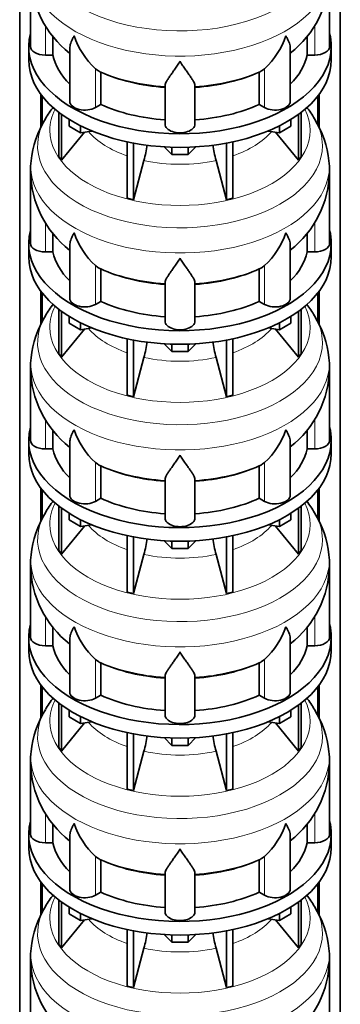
# Model space of a CAD drawing. Header units: millimetres. Extents: x 166 to 773, y -3529 to 2303.
# Tile 6 of 26: x 579 to 772, y -2922 to -2330. Entities that reach past the tile are written whole.
import ezdxf

# ---------------------------------------------------------------- set-up
doc = ezdxf.new("R2010")
doc.units = ezdxf.units.MM
doc.layers.add('LOW_134-17', color=7, linetype='Continuous')
doc.layers.add('VSI134_DIFFUSORE', color=7, linetype='Continuous')

# ---------------------------------------------------------------- blocks, each defined once
blk = doc.blocks.new('SE4')
at = {"layer": 'LOW_134-17', "color": 7, "linetype": 'Continuous', "lineweight": 35}
for p, q in [((579.14, -3261.42), (579.14, -1236.16)), ((771.99, -3261.42), (771.99, -1236.16)), ((591.89, -2375.21), (591.89, -2395.16)), ((592.64, -2376.2), (592.64, -2393.56)), ((758.49, -2376.2), (758.49, -2393.5)), ((759.24, -2375.21), (759.24, -2395.15)), ((591.89, -2493.6), (591.89, -2513.56)), ((592.64, -2494.59), (592.64, -2511.96)), ((758.49, -2494.59), (758.49, -2511.89)), ((759.24, -2493.6), (759.24, -2513.54)), ((591.89, -2611.99), (591.89, -2631.95)), ((592.64, -2612.98), (592.64, -2630.35)), ((758.49, -2612.98), (758.49, -2630.28)), ((759.24, -2611.99), (759.24, -2631.93)), ((591.89, -2730.39), (591.89, -2750.34)), ((592.64, -2731.38), (592.64, -2748.74)), ((758.49, -2731.38), (758.49, -2748.68)), ((759.24, -2730.39), (759.24, -2750.33)), ((591.89, -2848.78), (591.89, -2868.73)), ((592.64, -2849.77), (592.64, -2867.13)), ((758.49, -2849.77), (758.49, -2867.07)), ((759.24, -2848.78), (759.24, -2868.72))]:
    blk.add_line(p, q, dxfattribs=at)
at = {"layer": 'VSI134_DIFFUSORE', "color": 7, "linetype": 'Continuous', "lineweight": 35}
for p, q in [((585.57, -2303.34), (585.57, -2346.4)), ((765.57, -2346.4), (765.57, -2303.34)), ((599.09, -2351.59), (599.09, -2340.13)), ((752.04, -2340.25), (752.04, -2351.59)), ((584.57, -2346.4), (584.57, -2354.56)), ((609.29, -2347.3), (609.29, -2379.47)), ((741.84, -2379.47), (741.84, -2347.33)), ((766.57, -2354.56), (766.57, -2346.4)), ((594.57, -2351.59), (599.09, -2351.59)), ((752.04, -2351.59), (756.57, -2351.59)), ((626.08, -2360.84), (624.65, -2359.79)), ((627.86, -2381.29), (627.86, -2361.81)), ((723.28, -2361.81), (723.28, -2381.29)), ((726.48, -2359.79), (725.06, -2360.84)), ((666.57, -2393.16), (666.57, -2369.82)), ((684.57, -2393.16), (684.57, -2369.82)), ((624.65, -2383.14), (627.86, -2381.29)), ((723.28, -2381.29), (726.48, -2383.14)), ((602.74, -2386.06), (602.74, -2412.74)), ((604.27, -2387.21), (604.27, -2414.88)), ((608.81, -2394.32), (608.81, -2390.27)), ((742.32, -2394.32), (742.32, -2390.27)), ((746.86, -2387.21), (746.86, -2414.88)), ((748.39, -2386.06), (748.39, -2412.74)), ((615.75, -2398.33), (608.81, -2394.32)), ((615.75, -2398.33), (615.75, -2394.16)), ((622.57, -2397.27), (615.75, -2398.33)), ((735.38, -2398.33), (728.56, -2397.27)), ((735.38, -2398.33), (735.38, -2394.16)), ((742.32, -2394.32), (735.38, -2398.33)), ((604.27, -2414.88), (618.13, -2397.96)), ((733, -2397.96), (746.86, -2414.88)), ((643.87, -2403.81), (643.87, -2437.74)), ((647.56, -2404.55), (647.56, -2438.62)), ((670.66, -2411.46), (666.01, -2406.81)), ((670.66, -2411.46), (670.66, -2407.03)), ((685.12, -2406.81), (680.47, -2411.46)), ((680.47, -2411.46), (680.47, -2407.03)), ((703.57, -2404.55), (703.57, -2438.62)), ((707.26, -2403.81), (707.26, -2437.74)), ((602.74, -2412.74), (604.27, -2414.88)), ((647.56, -2438.62), (653.84, -2415)), ((680.47, -2411.46), (670.66, -2411.46)), ((697.29, -2415), (703.57, -2438.62)), ((746.86, -2414.88), (748.39, -2412.74)), ((585.57, -2421.73), (585.57, -2464.79)), ((765.57, -2464.79), (765.57, -2421.73)), ((643.87, -2437.74), (647.56, -2438.62)), ((703.57, -2438.62), (707.26, -2437.74)), ((599.09, -2469.99), (599.09, -2458.52)), ((752.04, -2458.64), (752.04, -2469.99)), ((584.57, -2464.79), (584.57, -2472.95)), ((609.29, -2465.69), (609.29, -2497.86)), ((741.84, -2497.86), (741.84, -2465.72)), ((766.57, -2472.95), (766.57, -2464.79)), ((594.57, -2469.99), (599.09, -2469.99)), ((752.04, -2469.99), (756.57, -2469.99)), ((626.08, -2479.24), (624.65, -2478.19)), ((627.86, -2499.68), (627.86, -2480.21)), ((723.28, -2480.21), (723.28, -2499.68)), ((726.48, -2478.19), (725.06, -2479.24)), ((666.57, -2511.56), (666.57, -2488.21)), ((684.57, -2511.56), (684.57, -2488.21)), ((624.65, -2501.53), (627.86, -2499.68)), ((723.28, -2499.68), (726.48, -2501.53)), ((602.74, -2504.46), (602.74, -2531.13)), ((604.27, -2505.6), (604.27, -2533.27)), ((608.81, -2512.71), (608.81, -2508.66)), ((742.32, -2512.71), (742.32, -2508.66)), ((746.86, -2505.6), (746.86, -2533.27)), ((748.39, -2504.46), (748.39, -2531.13)), ((615.75, -2516.72), (608.81, -2512.71)), ((615.75, -2516.72), (615.75, -2512.55)), ((622.57, -2515.67), (615.75, -2516.72)), ((735.38, -2516.72), (728.56, -2515.67)), ((735.38, -2516.72), (735.38, -2512.55)), ((742.32, -2512.71), (735.38, -2516.72)), ((604.27, -2533.27), (618.13, -2516.35)), ((733, -2516.35), (746.86, -2533.27)), ((643.87, -2522.2), (643.87, -2556.13)), ((647.56, -2522.94), (647.56, -2557.01)), ((670.66, -2529.85), (666.01, -2525.2)), ((670.66, -2529.85), (670.66, -2525.42)), ((685.12, -2525.2), (680.47, -2529.85)), ((680.47, -2529.85), (680.47, -2525.42)), ((703.57, -2522.94), (703.57, -2557.01)), ((707.26, -2522.2), (707.26, -2556.13)), ((602.74, -2531.13), (604.27, -2533.27)), ((647.56, -2557.01), (653.84, -2533.4)), ((680.47, -2529.85), (670.66, -2529.85)), ((697.29, -2533.4), (703.57, -2557.01)), ((746.86, -2533.27), (748.39, -2531.13)), ((585.57, -2540.13), (585.57, -2583.18)), ((765.57, -2583.18), (765.57, -2540.13)), ((643.87, -2556.13), (647.56, -2557.01)), ((703.57, -2557.01), (707.26, -2556.13)), ((599.09, -2588.38), (599.09, -2576.92)), ((752.04, -2577.04), (752.04, -2588.38)), ((584.57, -2583.18), (584.57, -2591.35)), ((609.29, -2584.09), (609.29, -2616.25)), ((741.84, -2616.25), (741.84, -2584.11)), ((766.57, -2591.35), (766.57, -2583.18)), ((594.57, -2588.38), (599.09, -2588.38)), ((752.04, -2588.38), (756.57, -2588.38)), ((626.08, -2597.63), (624.65, -2596.58)), ((627.86, -2618.08), (627.86, -2598.6)), ((723.28, -2598.6), (723.28, -2618.08)), ((726.48, -2596.58), (725.06, -2597.63)), ((666.57, -2629.95), (666.57, -2606.6)), ((684.57, -2629.95), (684.57, -2606.6)), ((624.65, -2619.92), (627.86, -2618.08)), ((723.28, -2618.08), (726.48, -2619.92)), ((602.74, -2622.85), (602.74, -2649.53)), ((604.27, -2623.99), (604.27, -2651.66)), ((608.81, -2631.11), (608.81, -2627.05)), ((742.32, -2631.11), (742.32, -2627.05)), ((746.86, -2623.99), (746.86, -2651.66)), ((748.39, -2622.85), (748.39, -2649.53)), ((615.75, -2635.11), (608.81, -2631.11)), ((615.75, -2635.11), (615.75, -2630.94)), ((622.57, -2634.06), (615.75, -2635.11)), ((735.38, -2635.11), (728.56, -2634.06)), ((735.38, -2635.11), (735.38, -2630.94)), ((742.32, -2631.11), (735.38, -2635.11)), ((604.27, -2651.66), (618.13, -2634.75)), ((733, -2634.75), (746.86, -2651.66)), ((643.87, -2640.6), (643.87, -2674.52)), ((647.56, -2641.34), (647.56, -2675.41)), ((670.66, -2648.25), (666.01, -2643.59)), ((670.66, -2648.25), (670.66, -2643.81)), ((685.12, -2643.59), (680.47, -2648.25)), ((680.47, -2648.25), (680.47, -2643.81)), ((703.57, -2641.34), (703.57, -2675.41)), ((707.26, -2640.6), (707.26, -2674.52)), ((602.74, -2649.53), (604.27, -2651.66)), ((647.56, -2675.41), (653.84, -2651.79)), ((680.47, -2648.25), (670.66, -2648.25)), ((697.29, -2651.79), (703.57, -2675.41)), ((746.86, -2651.66), (748.39, -2649.53)), ((585.57, -2658.52), (585.57, -2701.57)), ((765.57, -2701.57), (765.57, -2658.52)), ((643.87, -2674.52), (647.56, -2675.41)), ((703.57, -2675.41), (707.26, -2674.52)), ((599.09, -2706.77), (599.09, -2695.31)), ((752.04, -2695.43), (752.04, -2706.77)), ((584.57, -2701.57), (584.57, -2709.74)), ((609.29, -2702.48), (609.29, -2734.64)), ((741.84, -2734.64), (741.84, -2702.5)), ((766.57, -2709.74), (766.57, -2701.57)), ((594.57, -2706.77), (599.09, -2706.77)), ((752.04, -2706.77), (756.57, -2706.77)), ((626.08, -2716.02), (624.65, -2714.97)), ((627.86, -2736.47), (627.86, -2716.99)), ((723.28, -2716.99), (723.28, -2736.47)), ((726.48, -2714.97), (725.06, -2716.02)), ((666.57, -2748.34), (666.57, -2724.99)), ((684.57, -2748.34), (684.57, -2724.99)), ((624.65, -2738.32), (627.86, -2736.47)), ((723.28, -2736.47), (726.48, -2738.32)), ((602.74, -2741.24), (602.74, -2767.92)), ((604.27, -2742.39), (604.27, -2770.05)), ((608.81, -2749.5), (608.81, -2745.44)), ((742.32, -2749.5), (742.32, -2745.44)), ((746.86, -2742.39), (746.86, -2770.05)), ((748.39, -2741.24), (748.39, -2767.92)), ((615.75, -2753.51), (608.81, -2749.5)), ((615.75, -2753.51), (615.75, -2749.33)), ((622.57, -2752.45), (615.75, -2753.51)), ((735.38, -2753.51), (728.56, -2752.45)), ((735.38, -2753.51), (735.38, -2749.33)), ((742.32, -2749.5), (735.38, -2753.51)), ((604.27, -2770.05), (618.13, -2753.14)), ((733, -2753.14), (746.86, -2770.05)), ((643.87, -2758.99), (643.87, -2792.92)), ((647.56, -2759.73), (647.56, -2793.8)), ((670.66, -2766.64), (666.01, -2761.99)), ((670.66, -2766.64), (670.66, -2762.2)), ((685.12, -2761.99), (680.47, -2766.64)), ((680.47, -2766.64), (680.47, -2762.2)), ((703.57, -2759.73), (703.57, -2793.8)), ((707.26, -2758.99), (707.26, -2792.92)), ((602.74, -2767.92), (604.27, -2770.05)), ((647.56, -2793.8), (653.84, -2770.18)), ((680.47, -2766.64), (670.66, -2766.64)), ((697.29, -2770.18), (703.57, -2793.8)), ((746.86, -2770.05), (748.39, -2767.92)), ((585.57, -2776.91), (585.57, -2819.97)), ((765.57, -2819.97), (765.57, -2776.91)), ((643.87, -2792.92), (647.56, -2793.8)), ((703.57, -2793.8), (707.26, -2792.92)), ((599.09, -2825.16), (599.09, -2813.7)), ((752.04, -2813.82), (752.04, -2825.16)), ((584.57, -2819.97), (584.57, -2828.13)), ((609.29, -2820.87), (609.29, -2853.03)), ((741.84, -2853.03), (741.84, -2820.89)), ((766.57, -2828.13), (766.57, -2819.97)), ((594.57, -2825.16), (599.09, -2825.16)), ((752.04, -2825.16), (756.57, -2825.16)), ((626.08, -2834.41), (624.65, -2833.36)), ((627.86, -2854.86), (627.86, -2835.38)), ((723.28, -2835.38), (723.28, -2854.86)), ((726.48, -2833.36), (725.06, -2834.41)), ((666.57, -2866.73), (666.57, -2843.38)), ((684.57, -2866.73), (684.57, -2843.38)), ((624.65, -2856.71), (627.86, -2854.86)), ((723.28, -2854.86), (726.48, -2856.71)), ((602.74, -2859.63), (602.74, -2886.31)), ((604.27, -2860.78), (604.27, -2888.44)), ((608.81, -2867.89), (608.81, -2863.84)), ((742.32, -2867.89), (742.32, -2863.84)), ((746.86, -2860.78), (746.86, -2888.44)), ((748.39, -2859.63), (748.39, -2886.31)), ((615.75, -2871.9), (608.81, -2867.89)), ((615.75, -2871.9), (615.75, -2867.72)), ((622.57, -2870.84), (615.75, -2871.9)), ((735.38, -2871.9), (728.56, -2870.84)), ((735.38, -2871.9), (735.38, -2867.72)), ((742.32, -2867.89), (735.38, -2871.9)), ((604.27, -2888.44), (618.13, -2871.53)), ((733, -2871.53), (746.86, -2888.44)), ((643.87, -2877.38), (643.87, -2911.31)), ((647.56, -2878.12), (647.56, -2912.19)), ((670.66, -2885.03), (666.01, -2880.38)), ((670.66, -2885.03), (670.66, -2880.59)), ((685.12, -2880.38), (680.47, -2885.03)), ((680.47, -2885.03), (680.47, -2880.59)), ((703.57, -2878.12), (703.57, -2912.19)), ((707.26, -2877.38), (707.26, -2911.31)), ((602.74, -2886.31), (604.27, -2888.44)), ((647.56, -2912.19), (653.84, -2888.57)), ((680.47, -2885.03), (670.66, -2885.03)), ((697.29, -2888.57), (703.57, -2912.19)), ((746.86, -2888.44), (748.39, -2886.31)), ((585.57, -2895.3), (585.57, -2938.36)), ((765.57, -2938.36), (765.57, -2895.3)), ((643.87, -2911.31), (647.56, -2912.19)), ((703.57, -2912.19), (707.26, -2911.31))]:
    blk.add_line(p, q, dxfattribs=at)
at = {"layer": 'VSI134_DIFFUSORE', "color": 4, "linetype": 'Continuous', "lineweight": 9}
for p, q in [((594.57, -2351.59), (594.57, -2333.79)), ((756.57, -2351.59), (756.57, -2333.91)), ((624.65, -2383.14), (624.65, -2359.79)), ((726.48, -2383.14), (726.48, -2359.79)), ((594.57, -2469.99), (594.57, -2452.18)), ((756.57, -2469.99), (756.57, -2452.31)), ((624.65, -2501.53), (624.65, -2478.19)), ((726.48, -2501.53), (726.48, -2478.19)), ((594.57, -2588.38), (594.57, -2570.57)), ((756.57, -2588.38), (756.57, -2570.7)), ((624.65, -2619.92), (624.65, -2596.58)), ((726.48, -2619.92), (726.48, -2596.58)), ((594.57, -2706.77), (594.57, -2688.96)), ((756.57, -2706.77), (756.57, -2689.09)), ((624.65, -2738.32), (624.65, -2714.97)), ((726.48, -2738.32), (726.48, -2714.97)), ((594.57, -2825.16), (594.57, -2807.35)), ((756.57, -2825.16), (756.57, -2807.48)), ((624.65, -2856.71), (624.65, -2833.36)), ((726.48, -2856.71), (726.48, -2833.36))]:
    blk.add_line(p, q, dxfattribs=at)
at = {"layer": 'VSI134_DIFFUSORE', "color": 7, "linetype": 'Continuous', "lineweight": 35}
for centre, radius, start, end in [((646.8, -2302.28), 61.16, 181.02239, 231.98871), ((704.62, -2302.38), 60.83, 307.82307, 359.08422), ((657.15, -2324.84), 47.73, 198.63732, 227.08568), ((693.98, -2324.84), 47.73, 312.91434, 341.36277), ((633.99, -2348.45), 14.7, 237.45087, 245.35655), ((717.15, -2348.45), 14.7, 294.64345, 302.54913), ((654.13, -2425.46), 69.34, 142.03297, 149.19045), ((698.82, -2423.62), 66.76, 30.26876, 37.6613), ((647.54, -2422.26), 61.97, 148.64427, 173.51646), ((704.15, -2422.06), 61.38, 6.36779, 31.52239), ((564, -2390.69), 93.08, 344.85704, 350.82637), ((785.82, -2390.9), 91.75, 189.15848, 195.23149), ((613.4, -2420.24), 27.79, 169.57483, 183.14506), ((738.51, -2419.95), 27, 356.18945, 10.09121), ((646.8, -2420.67), 61.16, 181.02239, 231.98871), ((704.62, -2420.77), 60.83, 307.82307, 359.08422), ((657.15, -2443.23), 47.73, 198.63732, 227.08568), ((693.98, -2443.23), 47.73, 312.91434, 341.36277), ((633.99, -2466.84), 14.7, 237.45087, 245.35655), ((717.15, -2466.84), 14.7, 294.64345, 302.54913), ((654.13, -2543.85), 69.34, 142.03297, 149.19045), ((698.82, -2542.01), 66.76, 30.26876, 37.37885), ((647.54, -2540.66), 61.97, 148.64427, 173.51646), ((704.15, -2540.46), 61.38, 6.36779, 31.52239), ((564, -2509.08), 93.08, 344.85704, 350.82637), ((785.82, -2509.29), 91.75, 189.15848, 195.23149), ((613.4, -2538.63), 27.79, 169.57483, 183.14506), ((738.51, -2538.34), 27, 356.18945, 10.09121), ((646.8, -2539.06), 61.16, 181.02239, 231.98871), ((704.62, -2539.16), 60.83, 307.82307, 359.08422), ((657.15, -2561.62), 47.73, 198.63732, 227.08568), ((693.98, -2561.62), 47.73, 312.91434, 341.36277), ((633.99, -2585.24), 14.7, 237.45087, 245.35655), ((717.15, -2585.24), 14.7, 294.64345, 302.54913), ((654.13, -2662.24), 69.34, 142.03297, 149.19045), ((698.82, -2660.41), 66.76, 30.26876, 37.37885), ((647.54, -2659.05), 61.97, 148.64427, 173.51646), ((704.15, -2658.85), 61.38, 6.36779, 31.52239), ((564, -2627.47), 93.08, 344.85704, 350.82637), ((785.82, -2627.68), 91.75, 189.15848, 195.23149), ((613.4, -2657.02), 27.79, 169.57483, 183.14506), ((738.51, -2656.73), 27, 356.18945, 10.09121), ((646.8, -2657.45), 61.16, 181.02239, 231.98871), ((704.62, -2657.55), 60.83, 307.82307, 359.08422), ((657.15, -2680.01), 47.73, 198.63732, 227.08568), ((693.98, -2680.01), 47.73, 312.91434, 341.36277), ((633.99, -2703.63), 14.7, 237.45087, 245.35655), ((717.15, -2703.63), 14.7, 294.64345, 302.54913), ((654.13, -2780.63), 69.34, 142.03297, 149.19045), ((698.82, -2778.8), 66.76, 30.26876, 37.6613), ((647.54, -2777.44), 61.97, 148.64427, 173.51646), ((704.15, -2777.24), 61.38, 6.36779, 31.52239), ((564, -2745.87), 93.08, 344.85704, 350.82637), ((785.82, -2746.07), 91.75, 189.15848, 195.23149), ((613.4, -2775.41), 27.79, 169.57483, 183.14506), ((738.51, -2775.12), 27, 356.18945, 10.09121), ((646.8, -2775.85), 61.16, 181.02239, 231.98871), ((704.62, -2775.95), 60.83, 307.82307, 359.08422), ((657.15, -2798.4), 47.73, 198.63732, 227.08568), ((693.98, -2798.4), 47.73, 312.91434, 341.36277), ((633.99, -2822.02), 14.7, 237.45087, 245.35655), ((717.15, -2822.02), 14.7, 294.64345, 302.54913), ((654.13, -2899.03), 69.34, 142.03297, 149.19045), ((698.82, -2897.19), 66.76, 30.26876, 37.37885), ((647.54, -2895.83), 61.97, 148.64427, 173.51646), ((704.15, -2895.63), 61.38, 6.36779, 31.52239), ((564, -2864.26), 93.08, 344.85704, 350.82637), ((785.82, -2864.47), 91.75, 189.15848, 195.23149), ((613.4, -2893.8), 27.79, 169.57483, 183.14506), ((738.51, -2893.52), 27, 356.18945, 10.09121), ((646.8, -2894.24), 61.16, 181.02239, 231.98871), ((704.62, -2894.34), 60.83, 307.82307, 359.08422)]:
    blk.add_arc(centre, radius, start, end, dxfattribs=at)
at = {"layer": 'VSI134_DIFFUSORE', "color": 4, "linetype": 'Continuous', "lineweight": 9}
for centre, major_axis, start_param, end_param in [((675.57, -2287.62), (85.67, 0), 2.812199, 6.283185), ((675.57, -2300.38), (-89.83, 0), 0, 3.209137), ((675.57, -2324.92), (-79.5, 0), 0.898849, 1.457346), ((675.57, -2324.92), (79.5, 0), 4.82584, 5.384336), ((675.57, -2396.82), (-78.3, 0), 0, 3.425204), ((675.57, -2396.82), (-78.3, 0), 5.999574, 6.283185), ((675.57, -2406.02), (85.67, 0), 2.812199, 6.283185), ((675.57, -2406.02), (85.67, 0), 0, 0.329621), ((675.57, -2381.71), (-61.63, 0), 0.463231, 1.030574), ((675.57, -2381.71), (61.63, 0), 5.252612, 5.819954), ((675.57, -2381.71), (-61.63, 0), 1.210556, 1.931037), ((675.57, -2418.77), (-89.83, 0), 0, 3.209137), ((675.57, -2418.77), (-89.83, 0), 6.215747, 6.283185), ((675.57, -2443.32), (-79.5, 0), 0.898849, 1.457346), ((675.57, -2443.32), (79.5, 0), 4.82584, 5.384336), ((675.57, -2515.22), (-78.3, 0), 0, 3.425204), ((675.57, -2515.22), (-78.3, 0), 5.999574, 6.283185), ((675.57, -2524.41), (85.67, 0), 2.812199, 6.283185), ((675.57, -2524.41), (85.67, 0), 0, 0.329621), ((675.57, -2500.1), (-61.63, 0), 0.463231, 1.030574), ((675.57, -2500.1), (61.63, 0), 5.252612, 5.819954), ((675.57, -2500.1), (-61.63, 0), 1.210556, 1.931037), ((675.57, -2537.16), (-89.83, 0), 0, 3.209137), ((675.57, -2537.16), (-89.83, 0), 6.215747, 6.283185), ((675.57, -2561.71), (-79.5, 0), 0.898849, 1.457346), ((675.57, -2561.71), (79.5, 0), 4.82584, 5.384336), ((675.57, -2633.61), (-78.3, 0), 0, 3.425204), ((675.57, -2633.61), (-78.3, 0), 5.999574, 6.283185), ((675.57, -2642.8), (85.67, 0), 2.812199, 6.283185), ((675.57, -2642.8), (85.67, 0), 0, 0.329621), ((675.57, -2618.49), (-61.63, 0), 0.463231, 1.030574), ((675.57, -2618.49), (61.63, 0), 5.252612, 5.819954), ((675.57, -2618.49), (-61.63, 0), 1.210556, 1.931037), ((675.57, -2655.56), (-89.83, 0), 0, 3.209137), ((675.57, -2655.56), (-89.83, 0), 6.215747, 6.283185), ((675.57, -2680.1), (-79.5, 0), 0.898849, 1.457346), ((675.57, -2680.1), (79.5, 0), 4.82584, 5.384336), ((675.57, -2752), (-78.3, 0), 0, 3.425204), ((675.57, -2752), (-78.3, 0), 5.999574, 6.283185), ((675.57, -2761.19), (85.67, 0), 2.812199, 6.283185), ((675.57, -2761.19), (85.67, 0), 0, 0.329621), ((675.57, -2736.88), (-61.63, 0), 0.463231, 1.030574), ((675.57, -2736.88), (61.63, 0), 5.252612, 5.819954), ((675.57, -2736.88), (-61.63, 0), 1.210556, 1.931037), ((675.57, -2773.95), (-89.83, 0), 0, 3.209137), ((675.57, -2773.95), (-89.83, 0), 6.215747, 6.283185), ((675.57, -2798.49), (-79.5, 0), 0.898849, 1.457346), ((675.57, -2798.49), (79.5, 0), 4.82584, 5.384336), ((675.57, -2870.39), (-78.3, 0), 0, 3.425204), ((675.57, -2870.39), (-78.3, 0), 5.999574, 6.283185), ((675.57, -2879.58), (85.67, 0), 2.812199, 6.283185), ((675.57, -2879.58), (85.67, 0), 0, 0.329621), ((675.57, -2855.27), (-61.63, 0), 0.463231, 1.030574), ((675.57, -2855.27), (61.63, 0), 5.252612, 5.819954), ((675.57, -2855.27), (-61.63, 0), 1.210556, 1.931037), ((675.57, -2892.34), (-89.83, 0), 0, 3.209137), ((675.57, -2892.34), (-89.83, 0), 6.215747, 6.283185)]:
    blk.add_ellipse(centre, major_axis=major_axis, ratio=0.57735, start_param=start_param, end_param=end_param, dxfattribs=at)
at = {"layer": 'VSI134_DIFFUSORE', "color": 7, "linetype": 'Continuous', "lineweight": 35}
for centre, major_axis, start_param, end_param in [((675.57, -2346.4), (91, 0), 2.993207, 6.283185), ((675.57, -2346.4), (91, 0), 0, 0.148386), ((594.57, -2346.4), (9, 0), 3.141593, 4.712389), ((756.57, -2346.4), (-9, 0), 1.570796, 3.141593), ((675.57, -2354.56), (-91, 0), 0, 3.141593), ((675.57, -2346.4), (-77, 0), 0.117151, 0.534109), ((675.57, -2346.4), (77, 0), 5.749077, 6.166034), ((675.57, -2326.92), (-77, 0), 0.902549, 1.453645), ((675.57, -2326.92), (77, 0), 4.82954, 5.380636), ((618.29, -2379.47), (9, 0), 3.141593, 5.497787), ((732.84, -2379.47), (-9, 0), 0.785398, 3.141593), ((675.57, -2346.4), (-77, 0), 0.902549, 1.453645), ((675.57, -2346.4), (77, 0), 4.82954, 5.380636), ((675.57, -2393.16), (-9, 0), 0, 3.141593), ((675.57, -2464.79), (91, 0), 2.993207, 6.283185), ((675.57, -2464.79), (91, 0), 0, 0.148386), ((594.57, -2464.79), (9, 0), 3.141593, 4.712389), ((756.57, -2464.79), (-9, 0), 1.570796, 3.141593), ((675.57, -2472.95), (-91, 0), 0, 3.141593), ((675.57, -2464.79), (-77, 0), 0.117151, 0.534109), ((675.57, -2464.79), (77, 0), 5.749077, 6.166034), ((675.57, -2445.31), (-77, 0), 0.902549, 1.453645), ((675.57, -2445.31), (77, 0), 4.82954, 5.380636), ((618.29, -2497.86), (9, 0), 3.141593, 5.497787), ((732.84, -2497.86), (-9, 0), 0.785398, 3.141593), ((675.57, -2464.79), (-77, 0), 0.902549, 1.453645), ((675.57, -2464.79), (77, 0), 4.82954, 5.380636), ((675.57, -2511.56), (-9, 0), 0, 3.141593), ((675.57, -2583.18), (91, 0), 2.993207, 6.283185), ((675.57, -2583.18), (91, 0), 0, 0.148386), ((594.57, -2583.18), (9, 0), 3.141593, 4.712389), ((756.57, -2583.18), (-9, 0), 1.570796, 3.141593), ((675.57, -2591.35), (-91, 0), 0, 3.141593), ((675.57, -2583.18), (-77, 0), 0.117151, 0.534109), ((675.57, -2583.18), (77, 0), 5.749077, 6.166034), ((675.57, -2563.7), (-77, 0), 0.902549, 1.453645), ((675.57, -2563.7), (77, 0), 4.82954, 5.380636), ((618.29, -2616.25), (9, 0), 3.141593, 5.497787), ((732.84, -2616.25), (-9, 0), 0.785398, 3.141593), ((675.57, -2583.18), (-77, 0), 0.902549, 1.453645), ((675.57, -2583.18), (77, 0), 4.82954, 5.380636), ((675.57, -2629.95), (-9, 0), 0, 3.141593), ((675.57, -2701.57), (91, 0), 2.993207, 6.283185), ((675.57, -2701.57), (91, 0), 0, 0.148386), ((594.57, -2701.57), (9, 0), 3.141593, 4.712389), ((756.57, -2701.57), (-9, 0), 1.570796, 3.141593), ((675.57, -2709.74), (-91, 0), 0, 3.141593), ((675.57, -2701.57), (-77, 0), 0.117151, 0.534109), ((675.57, -2701.57), (77, 0), 5.749077, 6.166034), ((675.57, -2682.1), (-77, 0), 0.902549, 1.453645), ((675.57, -2682.1), (77, 0), 4.82954, 5.380636), ((618.29, -2734.64), (9, 0), 3.141593, 5.497787), ((732.84, -2734.64), (-9, 0), 0.785398, 3.141593), ((675.57, -2701.57), (-77, 0), 0.902549, 1.453645), ((675.57, -2701.57), (77, 0), 4.82954, 5.380636), ((675.57, -2748.34), (-9, 0), 0, 3.141593), ((675.57, -2819.97), (91, 0), 2.993207, 6.283185), ((675.57, -2819.97), (91, 0), 0, 0.148386), ((594.57, -2819.97), (9, 0), 3.141593, 4.712389), ((756.57, -2819.97), (-9, 0), 1.570796, 3.141593), ((675.57, -2828.13), (-91, 0), 0, 3.141593), ((675.57, -2819.97), (-77, 0), 0.117151, 0.534109), ((675.57, -2819.97), (77, 0), 5.749077, 6.166034), ((675.57, -2800.49), (-77, 0), 0.902549, 1.453645), ((675.57, -2800.49), (77, 0), 4.82954, 5.380636), ((618.29, -2853.03), (9, 0), 3.141593, 5.497787), ((732.84, -2853.03), (-9, 0), 0.785398, 3.141593), ((675.57, -2819.97), (-77, 0), 0.902549, 1.453645), ((675.57, -2819.97), (77, 0), 4.82954, 5.380636), ((675.57, -2866.73), (-9, 0), 0, 3.141593)]:
    blk.add_ellipse(centre, major_axis=major_axis, ratio=0.57735, start_param=start_param, end_param=end_param, dxfattribs=at)
for points, knots in [([(609.29, -2347.32), (609.29, -2347.16), (609.3, -2347), (609.38, -2345.83), (609.67, -2344.77), (610.34, -2343.1), (610.6, -2342.53), (611.06, -2341.64), (611.22, -2341.33), (611.47, -2340.87), (611.6, -2340.64), (611.74, -2340.41), (611.83, -2340.25), (611.88, -2340.17), (611.93, -2340.09)], [0.4600931, 0.4600931, 0.4600931, 0.4600931, 0.5, 0.5, 0.75, 0.75, 0.875, 0.875, 0.9375, 0.9375, 0.96875, 0.984375, 0.984375, 1, 1, 1, 1]), ([(741.84, -2347.34), (741.84, -2347.18), (741.84, -2347.03), (741.79, -2346.37), (741.7, -2345.85), (741.43, -2344.79), (741.25, -2344.24), (740.8, -2343.11), (740.53, -2342.54), (740.08, -2341.64), (739.92, -2341.34), (739.66, -2340.88), (739.57, -2340.72), (739.39, -2340.41), (739.3, -2340.25), (739.21, -2340.09)], [0.4604904, 0.4604904, 0.4604904, 0.4604904, 0.5, 0.5, 0.625, 0.625, 0.75, 0.75, 0.875, 0.875, 0.9375, 0.9375, 0.96875, 0.96875, 1, 1, 1, 1]), ([(675.57, -2355.31), (675.43, -2355.52), (675.3, -2355.73), (675.03, -2356.15), (674.9, -2356.36), (674.5, -2356.98), (674.24, -2357.38), (673.45, -2358.57), (672.94, -2359.34), (671.92, -2360.82), (671.43, -2361.53), (670.48, -2362.88), (670.03, -2363.53), (669.18, -2364.75), (668.79, -2365.33), (668.25, -2366.15), (668.08, -2366.41), (667.75, -2366.93), (667.6, -2367.18), (667.19, -2367.9), (666.97, -2368.34), (666.66, -2369.14), (666.57, -2369.5), (666.57, -2369.82)], [0, 0, 0, 0, 0.03125, 0.03125, 0.0625, 0.0625, 0.125, 0.125, 0.25, 0.25, 0.375, 0.375, 0.5, 0.5, 0.625, 0.625, 0.6875, 0.6875, 0.75, 0.75, 0.875, 0.875, 1, 1, 1, 1]), ([(684.57, -2369.82), (684.57, -2369.5), (684.48, -2369.14), (684.16, -2368.34), (683.94, -2367.9), (683.53, -2367.18), (683.38, -2366.93), (683.06, -2366.41), (682.89, -2366.15), (682.35, -2365.33), (681.95, -2364.75), (681.1, -2363.53), (680.65, -2362.89), (679.71, -2361.53), (679.21, -2360.82), (678.2, -2359.34), (677.68, -2358.58), (676.89, -2357.39), (676.63, -2356.98), (676.23, -2356.36), (676.1, -2356.15), (675.83, -2355.73), (675.7, -2355.52), (675.57, -2355.31)], [0, 0, 0, 0, 0.125, 0.125, 0.25, 0.25, 0.3125, 0.3125, 0.375, 0.375, 0.5, 0.5, 0.625, 0.625, 0.75, 0.75, 0.875, 0.875, 0.9375, 0.9375, 0.96875, 0.96875, 1, 1, 1, 1]), ([(609.29, -2465.72), (609.29, -2465.56), (609.3, -2465.4), (609.38, -2464.22), (609.67, -2463.17), (610.34, -2461.49), (610.6, -2460.92), (611.06, -2460.03), (611.22, -2459.73), (611.47, -2459.27), (611.6, -2459.03), (611.74, -2458.8), (611.83, -2458.64), (611.88, -2458.56), (611.93, -2458.48)], [0.4600931, 0.4600931, 0.4600931, 0.4600931, 0.5, 0.5, 0.75, 0.75, 0.875, 0.875, 0.9375, 0.9375, 0.96875, 0.984375, 0.984375, 1, 1, 1, 1]), ([(741.84, -2465.73), (741.84, -2465.57), (741.84, -2465.42), (741.79, -2464.76), (741.7, -2464.24), (741.43, -2463.18), (741.25, -2462.63), (740.8, -2461.51), (740.53, -2460.93), (740.08, -2460.03), (739.92, -2459.73), (739.66, -2459.27), (739.57, -2459.11), (739.39, -2458.8), (739.3, -2458.64), (739.21, -2458.48)], [0.4604904, 0.4604904, 0.4604904, 0.4604904, 0.5, 0.5, 0.625, 0.625, 0.75, 0.75, 0.875, 0.875, 0.9375, 0.9375, 0.96875, 0.96875, 1, 1, 1, 1]), ([(675.57, -2473.7), (675.43, -2473.91), (675.3, -2474.13), (675.03, -2474.55), (674.9, -2474.75), (674.5, -2475.37), (674.24, -2475.77), (673.45, -2476.97), (672.94, -2477.73), (671.92, -2479.21), (671.43, -2479.92), (670.48, -2481.27), (670.03, -2481.92), (669.18, -2483.14), (668.79, -2483.72), (668.25, -2484.54), (668.08, -2484.8), (667.75, -2485.32), (667.6, -2485.57), (667.19, -2486.29), (666.97, -2486.73), (666.66, -2487.53), (666.57, -2487.89), (666.57, -2488.21)], [0, 0, 0, 0, 0.03125, 0.03125, 0.0625, 0.0625, 0.125, 0.125, 0.25, 0.25, 0.375, 0.375, 0.5, 0.5, 0.625, 0.625, 0.6875, 0.6875, 0.75, 0.75, 0.875, 0.875, 1, 1, 1, 1]), ([(684.57, -2488.21), (684.57, -2487.89), (684.48, -2487.53), (684.16, -2486.73), (683.94, -2486.29), (683.53, -2485.57), (683.38, -2485.32), (683.06, -2484.81), (682.89, -2484.54), (682.35, -2483.72), (681.95, -2483.14), (681.1, -2481.92), (680.65, -2481.28), (679.71, -2479.93), (679.21, -2479.21), (678.2, -2477.74), (677.68, -2476.97), (676.89, -2475.78), (676.63, -2475.37), (676.23, -2474.75), (676.1, -2474.55), (675.83, -2474.13), (675.7, -2473.91), (675.57, -2473.7)], [0, 0, 0, 0, 0.125, 0.125, 0.25, 0.25, 0.3125, 0.3125, 0.375, 0.375, 0.5, 0.5, 0.625, 0.625, 0.75, 0.75, 0.875, 0.875, 0.9375, 0.9375, 0.96875, 0.96875, 1, 1, 1, 1]), ([(609.29, -2584.11), (609.29, -2583.95), (609.3, -2583.79), (609.38, -2582.61), (609.67, -2581.56), (610.34, -2579.88), (610.6, -2579.31), (611.06, -2578.42), (611.22, -2578.12), (611.47, -2577.66), (611.6, -2577.43), (611.74, -2577.19), (611.83, -2577.03), (611.88, -2576.95), (611.93, -2576.87)], [0.4600931, 0.4600931, 0.4600931, 0.4600931, 0.5, 0.5, 0.75, 0.75, 0.875, 0.875, 0.9375, 0.9375, 0.96875, 0.984375, 0.984375, 1, 1, 1, 1]), ([(741.84, -2584.12), (741.84, -2583.97), (741.84, -2583.81), (741.79, -2583.15), (741.7, -2582.64), (741.43, -2581.57), (741.25, -2581.03), (740.8, -2579.9), (740.53, -2579.32), (740.08, -2578.42), (739.92, -2578.12), (739.66, -2577.66), (739.57, -2577.5), (739.39, -2577.19), (739.3, -2577.03), (739.21, -2576.87)], [0.4604904, 0.4604904, 0.4604904, 0.4604904, 0.5, 0.5, 0.625, 0.625, 0.75, 0.75, 0.875, 0.875, 0.9375, 0.9375, 0.96875, 0.96875, 1, 1, 1, 1]), ([(675.57, -2592.09), (675.43, -2592.31), (675.3, -2592.52), (675.03, -2592.94), (674.9, -2593.14), (674.5, -2593.76), (674.24, -2594.17), (673.45, -2595.36), (672.94, -2596.12), (671.92, -2597.6), (671.43, -2598.31), (670.48, -2599.67), (670.03, -2600.31), (669.18, -2601.53), (668.79, -2602.11), (668.25, -2602.93), (668.08, -2603.2), (667.75, -2603.71), (667.6, -2603.96), (667.19, -2604.68), (666.97, -2605.12), (666.66, -2605.92), (666.57, -2606.28), (666.57, -2606.6)], [0, 0, 0, 0, 0.03125, 0.03125, 0.0625, 0.0625, 0.125, 0.125, 0.25, 0.25, 0.375, 0.375, 0.5, 0.5, 0.625, 0.625, 0.6875, 0.6875, 0.75, 0.75, 0.875, 0.875, 1, 1, 1, 1]), ([(684.57, -2606.6), (684.57, -2606.28), (684.48, -2605.92), (684.16, -2605.12), (683.94, -2604.68), (683.53, -2603.96), (683.38, -2603.71), (683.06, -2603.2), (682.89, -2602.93), (682.35, -2602.11), (681.95, -2601.53), (681.1, -2600.31), (680.65, -2599.67), (679.71, -2598.32), (679.21, -2597.61), (678.2, -2596.13), (677.68, -2595.36), (676.89, -2594.17), (676.63, -2593.76), (676.23, -2593.15), (676.1, -2592.94), (675.83, -2592.52), (675.7, -2592.3), (675.57, -2592.09)], [0, 0, 0, 0, 0.125, 0.125, 0.25, 0.25, 0.3125, 0.3125, 0.375, 0.375, 0.5, 0.5, 0.625, 0.625, 0.75, 0.75, 0.875, 0.875, 0.9375, 0.9375, 0.96875, 0.96875, 1, 1, 1, 1]), ([(609.29, -2702.5), (609.29, -2702.34), (609.3, -2702.18), (609.38, -2701), (609.67, -2699.95), (610.34, -2698.28), (610.6, -2697.7), (611.06, -2696.81), (611.22, -2696.51), (611.47, -2696.05), (611.6, -2695.82), (611.74, -2695.58), (611.83, -2695.42), (611.88, -2695.34), (611.93, -2695.27)], [0.4600931, 0.4600931, 0.4600931, 0.4600931, 0.5, 0.5, 0.75, 0.75, 0.875, 0.875, 0.9375, 0.9375, 0.96875, 0.984375, 0.984375, 1, 1, 1, 1]), ([(741.84, -2702.51), (741.84, -2702.36), (741.84, -2702.2), (741.79, -2701.54), (741.7, -2701.03), (741.43, -2699.97), (741.25, -2699.42), (740.8, -2698.29), (740.53, -2697.71), (740.08, -2696.82), (739.92, -2696.51), (739.66, -2696.05), (739.57, -2695.9), (739.39, -2695.58), (739.3, -2695.42), (739.21, -2695.27)], [0.4604904, 0.4604904, 0.4604904, 0.4604904, 0.5, 0.5, 0.625, 0.625, 0.75, 0.75, 0.875, 0.875, 0.9375, 0.9375, 0.96875, 0.96875, 1, 1, 1, 1]), ([(675.57, -2710.49), (675.43, -2710.7), (675.3, -2710.91), (675.03, -2711.33), (674.9, -2711.54), (674.5, -2712.15), (674.24, -2712.56), (673.45, -2713.75), (672.94, -2714.52), (671.92, -2715.99), (671.43, -2716.71), (670.48, -2718.06), (670.03, -2718.7), (669.18, -2719.92), (668.79, -2720.5), (668.25, -2721.32), (668.08, -2721.59), (667.75, -2722.1), (667.6, -2722.35), (667.19, -2723.07), (666.97, -2723.51), (666.66, -2724.31), (666.57, -2724.67), (666.57, -2724.99)], [0, 0, 0, 0, 0.03125, 0.03125, 0.0625, 0.0625, 0.125, 0.125, 0.25, 0.25, 0.375, 0.375, 0.5, 0.5, 0.625, 0.625, 0.6875, 0.6875, 0.75, 0.75, 0.875, 0.875, 1, 1, 1, 1]), ([(684.57, -2724.99), (684.57, -2724.67), (684.48, -2724.31), (684.16, -2723.51), (683.94, -2723.07), (683.53, -2722.35), (683.38, -2722.1), (683.06, -2721.59), (682.89, -2721.32), (682.35, -2720.5), (681.95, -2719.92), (681.1, -2718.7), (680.65, -2718.06), (679.71, -2716.71), (679.21, -2716), (678.2, -2714.52), (677.68, -2713.75), (676.89, -2712.56), (676.63, -2712.16), (676.23, -2711.54), (676.1, -2711.33), (675.83, -2710.91), (675.7, -2710.7), (675.57, -2710.49)], [0, 0, 0, 0, 0.125, 0.125, 0.25, 0.25, 0.3125, 0.3125, 0.375, 0.375, 0.5, 0.5, 0.625, 0.625, 0.75, 0.75, 0.875, 0.875, 0.9375, 0.9375, 0.96875, 0.96875, 1, 1, 1, 1]), ([(609.29, -2820.89), (609.29, -2820.73), (609.3, -2820.57), (609.38, -2819.39), (609.67, -2818.34), (610.34, -2816.67), (610.6, -2816.09), (611.06, -2815.2), (611.22, -2814.9), (611.47, -2814.44), (611.6, -2814.21), (611.74, -2813.97), (611.83, -2813.82), (611.88, -2813.74), (611.93, -2813.66)], [0.4600931, 0.4600931, 0.4600931, 0.4600931, 0.5, 0.5, 0.75, 0.75, 0.875, 0.875, 0.9375, 0.9375, 0.96875, 0.984375, 0.984375, 1, 1, 1, 1]), ([(741.84, -2820.91), (741.84, -2820.75), (741.84, -2820.59), (741.79, -2819.93), (741.7, -2819.42), (741.43, -2818.36), (741.25, -2817.81), (740.8, -2816.68), (740.53, -2816.1), (740.08, -2815.21), (739.92, -2814.91), (739.66, -2814.44), (739.57, -2814.29), (739.39, -2813.97), (739.3, -2813.82), (739.21, -2813.66)], [0.4604904, 0.4604904, 0.4604904, 0.4604904, 0.5, 0.5, 0.625, 0.625, 0.75, 0.75, 0.875, 0.875, 0.9375, 0.9375, 0.96875, 0.96875, 1, 1, 1, 1]), ([(675.57, -2828.88), (675.43, -2829.09), (675.3, -2829.3), (675.03, -2829.72), (674.9, -2829.93), (674.5, -2830.55), (674.24, -2830.95), (673.45, -2832.14), (672.94, -2832.91), (671.92, -2834.39), (671.43, -2835.1), (670.48, -2836.45), (670.03, -2837.09), (669.18, -2838.31), (668.79, -2838.89), (668.25, -2839.71), (668.08, -2839.98), (667.75, -2840.5), (667.6, -2840.75), (667.19, -2841.47), (666.97, -2841.9), (666.66, -2842.7), (666.57, -2843.06), (666.57, -2843.38)], [0, 0, 0, 0, 0.03125, 0.03125, 0.0625, 0.0625, 0.125, 0.125, 0.25, 0.25, 0.375, 0.375, 0.5, 0.5, 0.625, 0.625, 0.6875, 0.6875, 0.75, 0.75, 0.875, 0.875, 1, 1, 1, 1]), ([(684.57, -2843.38), (684.57, -2843.06), (684.48, -2842.7), (684.16, -2841.91), (683.94, -2841.47), (683.53, -2840.75), (683.38, -2840.5), (683.06, -2839.98), (682.89, -2839.72), (682.35, -2838.9), (681.95, -2838.32), (681.1, -2837.1), (680.65, -2836.45), (679.71, -2835.1), (679.21, -2834.39), (678.2, -2832.91), (677.68, -2832.15), (676.89, -2830.95), (676.63, -2830.55), (676.23, -2829.93), (676.1, -2829.72), (675.83, -2829.3), (675.7, -2829.09), (675.57, -2828.88)], [0, 0, 0, 0, 0.125, 0.125, 0.25, 0.25, 0.3125, 0.3125, 0.375, 0.375, 0.5, 0.5, 0.625, 0.625, 0.75, 0.75, 0.875, 0.875, 0.9375, 0.9375, 0.96875, 0.96875, 1, 1, 1, 1])]:
    blk.add_open_spline(points, degree=3, knots=knots, dxfattribs=at)

msp = doc.modelspace()

# ---------------------------------------------------------------- block references
msp.add_blockref('SE4', (0, 0))

doc.saveas('drawing.dxf')
